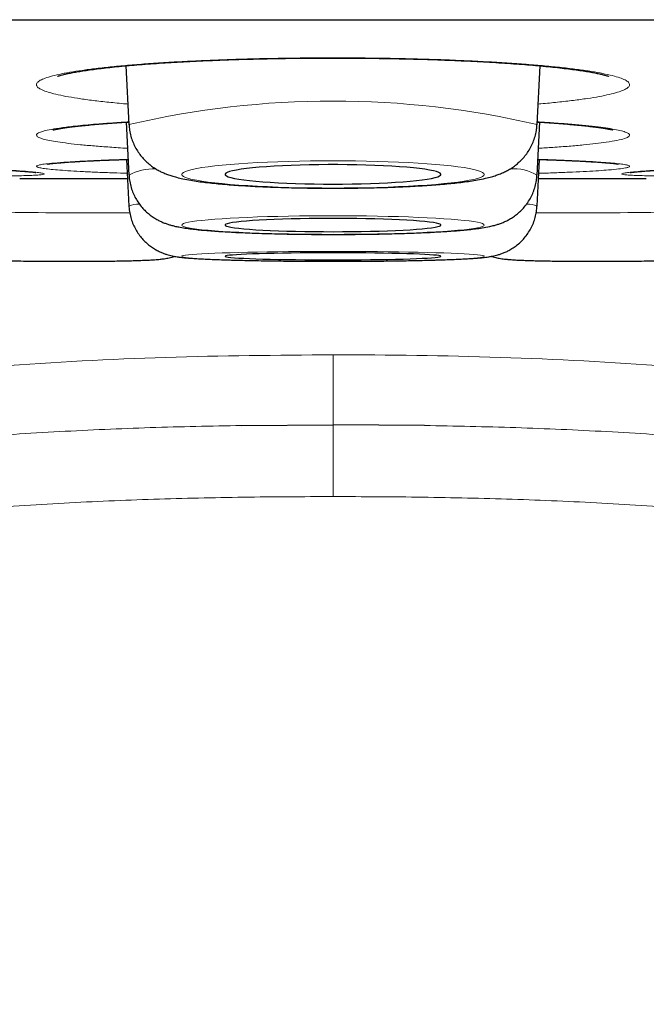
# Model space of a CAD drawing. Header units: millimetres. Extents: x 8 to 960, y 12 to 931.
# Tile 44 of 175: x 560.86 to 564.42, y 443.27 to 448.86. Entities that reach past the tile are written whole.
import ezdxf

# ---------------------------------------------------------------- set-up
doc = ezdxf.new("R2010")
doc.units = ezdxf.units.MM

msp = doc.modelspace()

# ---------------------------------------------------------------- linework, layer by layer
at = {"color": 7, "linetype": 'Continuous', "lineweight": 30}
for p, q in [((545.9754, 448.8604), (579.3103, 448.8604)), ((561.4668, 448.5986), (561.4843, 448.265)), ((563.8014, 448.265), (563.819, 448.5983)), ((561.4685, 448.2786), (561.4843, 447.9783)), ((561.4845, 448.2634), (561.4843, 448.265)), ((563.8014, 448.265), (563.8011, 448.263)), ((563.8014, 447.9783), (563.8172, 448.2786)), ((561.4704, 448.0671), (561.4843, 447.8013)), ((563.8014, 447.8013), (563.8154, 448.0671)), ((560.8774, 447.9596), (561.476, 447.9596)), ((563.8097, 447.9596), (564.4083, 447.9596)), ((562.1238, 446.557), (562.6429, 446.5608)), ((563.1621, 446.557), (562.6429, 446.5608))]:
    msp.add_line(p, q, dxfattribs=at)
at = {"color": 8, "linetype": 'Continuous', "lineweight": 0}
for p, q in [((560.8637, 447.9597), (561.476, 447.9597)), ((563.8097, 447.9597), (564.422, 447.9597)), ((562.6429, 446.1536), (562.6429, 446.5608))]:
    msp.add_line(p, q, dxfattribs=at)
at = {"color": 8, "linetype": 'Continuous', "lineweight": 0, "flags": 128}
for points in [[(562.6429, 447.905), (562.7071, 447.9052), (562.7709, 447.9058), (562.834, 447.9069), (562.8961, 447.9084), (562.9567, 447.9103), (563.0156, 447.9126), (563.0724, 447.9153), (563.1268, 447.9184), (563.1784, 447.9219), (563.2271, 447.9256), (563.2725, 447.9297), (563.3144, 447.9341), (563.3526, 447.9388), (563.3868, 447.9437), (563.4168, 447.9488), (563.4425, 447.9541), (563.4637, 447.9596), (563.4803, 447.9652), (563.4923, 447.9708), (563.4994, 447.9766), (563.5019, 447.9824), (563.4994, 447.9882), (563.4923, 447.9939), (563.4803, 447.9996), (563.4637, 448.0052), (563.4425, 448.0107), (563.4168, 448.016), (563.3868, 448.0211), (563.3526, 448.026), (563.3144, 448.0306), (563.2725, 448.035), (563.2271, 448.0391), (563.1784, 448.0429), (563.1268, 448.0463), (563.0724, 448.0494), (563.0156, 448.0521), (562.9567, 448.0544), (562.8961, 448.0563), (562.834, 448.0578), (562.7709, 448.0589), (562.7071, 448.0596), (562.6429, 448.0598), (562.5787, 448.0596), (562.5148, 448.0589), (562.4517, 448.0578), (562.3897, 448.0563), (562.3291, 448.0544), (562.2702, 448.0521), (562.2134, 448.0494), (562.159, 448.0463), (562.1073, 448.0429), (562.0586, 448.0391), (562.0132, 448.035), (561.9713, 448.0306), (561.9331, 448.026), (561.899, 448.0211), (561.869, 448.016), (561.8433, 448.0107), (561.8221, 448.0052), (561.8054, 447.9996), (561.7935, 447.9939), (561.7863, 447.9882), (561.7839, 447.9824), (561.7863, 447.9766), (561.7935, 447.9708), (561.8054, 447.9652), (561.8221, 447.9596), (561.8433, 447.9541), (561.869, 447.9488), (561.899, 447.9437), (561.9331, 447.9388), (561.9713, 447.9341), (562.0132, 447.9297), (562.0586, 447.9256), (562.1073, 447.9219), (562.159, 447.9184), (562.2134, 447.9153), (562.2702, 447.9126), (562.3291, 447.9103), (562.3897, 447.9084), (562.4517, 447.9069), (562.5148, 447.9058), (562.5787, 447.9052), (562.6429, 447.905)], [(562.6429, 447.642), (562.7071, 447.6421), (562.7709, 447.6426), (562.834, 447.6433), (562.8961, 447.6443), (562.9567, 447.6456), (563.0156, 447.6472), (563.0724, 447.6491), (563.1268, 447.6512), (563.1784, 447.6535), (563.2271, 447.6561), (563.2725, 447.6589), (563.3144, 447.6619), (563.3526, 447.665), (563.3868, 447.6684), (563.4168, 447.6719), (563.4425, 447.6755), (563.4637, 447.6792), (563.4803, 447.683), (563.4923, 447.6869), (563.4994, 447.6908), (563.5019, 447.6948), (563.4994, 447.6987), (563.4923, 447.7027), (563.4803, 447.7065), (563.4637, 447.7104), (563.4425, 447.7141), (563.4168, 447.7177), (563.3868, 447.7212), (563.3526, 447.7245), (563.3144, 447.7277), (563.2725, 447.7307), (563.2271, 447.7335), (563.1784, 447.7361), (563.1268, 447.7384), (563.0724, 447.7405), (563.0156, 447.7424), (562.9567, 447.744), (562.8961, 447.7453), (562.834, 447.7463), (562.7709, 447.747), (562.7071, 447.7475), (562.6429, 447.7476), (562.5787, 447.7475), (562.5148, 447.747), (562.4517, 447.7463), (562.3897, 447.7453), (562.3291, 447.744), (562.2702, 447.7424), (562.2134, 447.7405), (562.159, 447.7384), (562.1073, 447.7361), (562.0586, 447.7335), (562.0132, 447.7307), (561.9713, 447.7277), (561.9331, 447.7245), (561.899, 447.7212), (561.869, 447.7177), (561.8433, 447.7141), (561.8221, 447.7104), (561.8054, 447.7065), (561.7935, 447.7027), (561.7863, 447.6987), (561.7839, 447.6948), (561.7863, 447.6908), (561.7935, 447.6869), (561.8054, 447.683), (561.8221, 447.6792), (561.8433, 447.6755), (561.869, 447.6719), (561.899, 447.6684), (561.9331, 447.665), (561.9713, 447.6619), (562.0132, 447.6589), (562.0586, 447.6561), (562.1073, 447.6535), (562.159, 447.6512), (562.2134, 447.6491), (562.2702, 447.6472), (562.3291, 447.6456), (562.3897, 447.6443), (562.4517, 447.6433), (562.5148, 447.6426), (562.5787, 447.6421), (562.6429, 447.642)], [(562.6429, 447.4892), (562.7071, 447.4892), (562.7709, 447.4895), (562.834, 447.4899), (562.8961, 447.4904), (562.9567, 447.4911), (563.0156, 447.4919), (563.0724, 447.4929), (563.1268, 447.494), (563.1784, 447.4953), (563.2271, 447.4967), (563.2725, 447.4981), (563.3144, 447.4997), (563.3526, 447.5014), (563.3868, 447.5032), (563.4168, 447.5051), (563.4425, 447.507), (563.4637, 447.509), (563.4803, 447.511), (563.4923, 447.5131), (563.4994, 447.5151), (563.5019, 447.5172), (563.4994, 447.5193), (563.4923, 447.5214), (563.4803, 447.5235), (563.4637, 447.5255), (563.4425, 447.5275), (563.4168, 447.5294), (563.3868, 447.5313), (563.3526, 447.5331), (563.3144, 447.5347), (563.2725, 447.5363), (563.2271, 447.5378), (563.1784, 447.5392), (563.1268, 447.5404), (563.0724, 447.5416), (563.0156, 447.5425), (562.9567, 447.5434), (562.8961, 447.5441), (562.834, 447.5446), (562.7709, 447.545), (562.7071, 447.5452), (562.6429, 447.5453), (562.5787, 447.5452), (562.5148, 447.545), (562.4517, 447.5446), (562.3897, 447.5441), (562.3291, 447.5434), (562.2702, 447.5425), (562.2134, 447.5416), (562.159, 447.5404), (562.1073, 447.5392), (562.0586, 447.5378), (562.0132, 447.5363), (561.9713, 447.5347), (561.9331, 447.5331), (561.899, 447.5313), (561.869, 447.5294), (561.8433, 447.5275), (561.8221, 447.5255), (561.8054, 447.5235), (561.7935, 447.5214), (561.7863, 447.5193), (561.7839, 447.5172), (561.7863, 447.5151), (561.7935, 447.5131), (561.8054, 447.511), (561.8221, 447.509), (561.8433, 447.507), (561.869, 447.5051), (561.899, 447.5032), (561.9331, 447.5014), (561.9713, 447.4997), (562.0132, 447.4981), (562.0586, 447.4967), (562.1073, 447.4953), (562.159, 447.494), (562.2134, 447.4929), (562.2702, 447.4919), (562.3291, 447.4911), (562.3897, 447.4904), (562.4517, 447.4899), (562.5148, 447.4895), (562.5787, 447.4892), (562.6429, 447.4892)]]:
    msp.add_lwpolyline(points, dxfattribs=at)
at = {"color": 7, "linetype": 'Continuous', "lineweight": 30, "flags": 128}
for points in [[(562.6429, 447.9271), (562.697, 447.9274), (562.7508, 447.928), (562.8037, 447.9291), (562.8553, 447.9306), (562.9053, 447.9325), (562.9532, 447.9348), (562.9987, 447.9374), (563.0415, 447.9404), (563.0811, 447.9438), (563.1172, 447.9474), (563.1497, 447.9513), (563.1782, 447.9555), (563.2025, 447.9598), (563.2224, 447.9644), (563.2378, 447.9691), (563.2485, 447.9739), (563.2545, 447.9787), (563.2557, 447.9836), (563.2521, 447.9885), (563.2437, 447.9933), (563.2306, 447.9981), (563.213, 448.0027), (563.1908, 448.0071), (563.1644, 448.0114), (563.1339, 448.0154), (563.0996, 448.0192), (563.0617, 448.0227), (563.0205, 448.0259), (562.9763, 448.0287), (562.9296, 448.0312), (562.8806, 448.0333), (562.8297, 448.035), (562.7774, 448.0363), (562.724, 448.0371), (562.67, 448.0376), (562.6158, 448.0376), (562.5617, 448.0371), (562.5084, 448.0363), (562.456, 448.035), (562.4052, 448.0333), (562.3562, 448.0312), (562.3094, 448.0287), (562.2653, 448.0259), (562.2241, 448.0227), (562.1862, 448.0192), (562.1518, 448.0154), (562.1213, 448.0114), (562.0949, 448.0071), (562.0728, 448.0027), (562.0551, 447.9981), (562.042, 447.9933), (562.0337, 447.9885), (562.0301, 447.9836), (562.0313, 447.9787), (562.0373, 447.9739), (562.048, 447.9691), (562.0634, 447.9644), (562.0833, 447.9598), (562.1076, 447.9555), (562.1361, 447.9513), (562.1685, 447.9474), (562.2047, 447.9438), (562.2443, 447.9404), (562.287, 447.9374), (562.3325, 447.9348), (562.3804, 447.9325), (562.4304, 447.9306), (562.482, 447.9291), (562.535, 447.928), (562.5887, 447.9274), (562.6429, 447.9271)], [(562.6429, 447.6571), (562.697, 447.6573), (562.7508, 447.6577), (562.8037, 447.6584), (562.8553, 447.6594), (562.9053, 447.6607), (562.9532, 447.6623), (562.9987, 447.6641), (563.0415, 447.6662), (563.0811, 447.6684), (563.1172, 447.6709), (563.1497, 447.6736), (563.1782, 447.6764), (563.2025, 447.6794), (563.2224, 447.6825), (563.2378, 447.6857), (563.2485, 447.689), (563.2545, 447.6923), (563.2557, 447.6956), (563.2521, 447.699), (563.2437, 447.7022), (563.2306, 447.7055), (563.213, 447.7086), (563.1908, 447.7117), (563.1644, 447.7146), (563.1339, 447.7173), (563.0996, 447.7199), (563.0617, 447.7223), (563.0205, 447.7245), (562.9763, 447.7264), (562.9296, 447.7281), (562.8806, 447.7295), (562.8297, 447.7307), (562.7774, 447.7316), (562.724, 447.7321), (562.67, 447.7324), (562.6158, 447.7324), (562.5617, 447.7321), (562.5084, 447.7316), (562.456, 447.7307), (562.4052, 447.7295), (562.3562, 447.7281), (562.3094, 447.7264), (562.2653, 447.7245), (562.2241, 447.7223), (562.1862, 447.7199), (562.1518, 447.7173), (562.1213, 447.7146), (562.0949, 447.7117), (562.0728, 447.7086), (562.0551, 447.7055), (562.042, 447.7022), (562.0337, 447.699), (562.0301, 447.6956), (562.0313, 447.6923), (562.0373, 447.689), (562.048, 447.6857), (562.0634, 447.6825), (562.0833, 447.6794), (562.1076, 447.6764), (562.1361, 447.6736), (562.1685, 447.6709), (562.2047, 447.6684), (562.2443, 447.6662), (562.287, 447.6641), (562.3325, 447.6623), (562.3804, 447.6607), (562.4304, 447.6594), (562.482, 447.6584), (562.535, 447.6577), (562.5887, 447.6573), (562.6429, 447.6571)], [(562.6429, 447.4972), (562.697, 447.4973), (562.7508, 447.4975), (562.8037, 447.4979), (562.8553, 447.4984), (562.9053, 447.4991), (562.9532, 447.5), (562.9987, 447.5009), (563.0415, 447.502), (563.0811, 447.5032), (563.1172, 447.5046), (563.1497, 447.506), (563.1782, 447.5075), (563.2025, 447.5091), (563.2224, 447.5107), (563.2378, 447.5124), (563.2485, 447.5141), (563.2545, 447.5159), (563.2557, 447.5177), (563.2521, 447.5195), (563.2437, 447.5212), (563.2306, 447.5229), (563.213, 447.5246), (563.1908, 447.5262), (563.1644, 447.5278), (563.1339, 447.5292), (563.0996, 447.5306), (563.0617, 447.5319), (563.0205, 447.533), (562.9763, 447.534), (562.9296, 447.5349), (562.8806, 447.5357), (562.8297, 447.5363), (562.7774, 447.5368), (562.724, 447.5371), (562.67, 447.5373), (562.6158, 447.5373), (562.5617, 447.5371), (562.5084, 447.5368), (562.456, 447.5363), (562.4052, 447.5357), (562.3562, 447.5349), (562.3094, 447.534), (562.2653, 447.533), (562.2241, 447.5319), (562.1862, 447.5306), (562.1518, 447.5292), (562.1213, 447.5278), (562.0949, 447.5262), (562.0728, 447.5246), (562.0551, 447.5229), (562.042, 447.5212), (562.0337, 447.5195), (562.0301, 447.5177), (562.0313, 447.5159), (562.0373, 447.5141), (562.048, 447.5124), (562.0634, 447.5107), (562.0833, 447.5091), (562.1076, 447.5075), (562.1361, 447.506), (562.1685, 447.5046), (562.2047, 447.5032), (562.2443, 447.502), (562.287, 447.5009), (562.3325, 447.5), (562.3804, 447.4991), (562.4304, 447.4984), (562.482, 447.4979), (562.535, 447.4975), (562.5887, 447.4973), (562.6429, 447.4972)]]:
    msp.add_lwpolyline(points, dxfattribs=at)
at = {"color": 8, "linetype": 'Continuous', "lineweight": 0}
for centre, radius, start, end in [((562.6429, 443.3124), 5.0863, 76.8336, 103.1664), ((561.6245, 447.7206), 0.2934, 87.7881, 118.5489), ((563.6671, 447.7458), 0.2686, 59.9951, 93.6624), ((561.5388, 447.6828), 0.1305, 88.5464, 114.6778), ((563.7466, 447.6818), 0.1315, 65.351, 91.5378), ((561.2812, 479.5075), 31.744, 269.12279, 270.37437), ((564.0013, 480.239), 32.4754, 269.63899, 270.86306)]:
    msp.add_arc(centre, radius, start, end, dxfattribs=at)
at = {"color": 7, "linetype": 'Continuous', "lineweight": 30}
for centre, start, end in [((560.8774, 448.9596), 269.2159, 270), ((564.4083, 448.9596), 270, 270.7841)]:
    msp.add_arc(centre, 1, start, end, dxfattribs=at)
at = {"color": 8, "linetype": 'Continuous', "lineweight": 0}
for points, knots in [([(561.4782, 448.3816), (561.4701, 448.3823), (561.4269, 448.3858), (561.3567, 448.393), (561.2684, 448.4031), (561.1911, 448.414), (561.124, 448.4253), (561.068, 448.437), (561.0226, 448.4493), (560.989, 448.4618), (560.9672, 448.4745), (560.9573, 448.4873), (560.9593, 448.5002), (560.9734, 448.513), (560.9993, 448.5256), (561.0365, 448.538), (561.0857, 448.5501), (561.146, 448.5618), (561.2168, 448.573), (561.2971, 448.5835), (561.388, 448.5935), (561.4874, 448.6027), (561.595, 448.6111), (561.7093, 448.6186), (561.8313, 448.6254), (561.9178, 448.629), (561.9614, 448.6309)], [0, 0, 0, 0, 0.0099328, 0.0529402, 0.0959476, 0.1397374, 0.1819889, 0.2249963, 0.2680037, 0.3117935, 0.3540451, 0.3970525, 0.4400598, 0.4838497, 0.5261012, 0.5686461, 0.6121162, 0.6559061, 0.6981576, 0.741165, 0.7841724, 0.8279622, 0.8702094, 0.9132122, 0.956215, 1, 1, 1, 1]), ([(561.9614, 448.6309), (562.0043, 448.6325), (562.0906, 448.6358), (562.2262, 448.6394), (562.3661, 448.6421), (562.5077, 448.6436), (562.6498, 448.6441), (562.791, 448.6435), (562.9328, 448.6419), (563.0717, 448.6391), (563.2075, 448.6353), (563.3386, 448.6305), (563.4663, 448.6247), (563.5873, 448.6179), (563.7016, 448.6103), (563.8078, 448.6019), (563.907, 448.5925), (563.9965, 448.5825), (564.0763, 448.5719), (564.1457, 448.5608), (564.2051, 448.549), (564.253, 448.5369), (564.2894, 448.5244), (564.3141, 448.5118), (564.3271, 448.499), (564.328, 448.4861), (564.3169, 448.4733), (564.2942, 448.4607), (564.2594, 448.4481), (564.213, 448.4359), (564.1556, 448.4242), (564.0879, 448.4129), (564.0093, 448.4021), (563.9205, 448.3921), (563.8526, 448.3852), (563.8127, 448.382), (563.8076, 448.3816)], [0, 0, 0, 0, 0.02965, 0.059506, 0.090011, 0.120741, 0.150391, 0.180571, 0.210751, 0.241481, 0.271131, 0.301311, 0.331492, 0.362221, 0.391871, 0.422052, 0.452232, 0.482962, 0.512612, 0.542792, 0.572973, 0.603702, 0.633352, 0.663533, 0.693713, 0.724443, 0.754093, 0.783949, 0.814454, 0.845183, 0.874833, 0.905014, 0.935194, 0.965924, 0.995574, 1, 1, 1, 1]), ([(561.4763, 448.1304), (561.4759, 448.1304), (561.4393, 448.1324), (561.3753, 448.1368), (561.2855, 448.1436), (561.2067, 448.1508), (561.1369, 448.1585), (561.0784, 448.1665), (561.0311, 448.1747), (560.9953, 448.1831), (560.9707, 448.1918), (560.9583, 448.2005), (560.958, 448.2093), (560.9694, 448.2179), (560.9928, 448.2266), (561.0314, 448.2359), (561.087, 448.2456), (561.141, 448.252), (561.1681, 448.2553)], [0, 0, 0, 0, 0.000861, 0.066427, 0.129689, 0.194083, 0.258477, 0.324043, 0.387305, 0.451006, 0.516093, 0.581659, 0.644921, 0.708622, 0.773709, 0.839275, 0.919191, 1, 1, 1, 1]), ([(561.1681, 448.2553), (561.1858, 448.2572), (561.2214, 448.261), (561.288, 448.267), (561.3689, 448.2732), (561.4367, 448.2778), (561.4776, 448.2801), (561.4835, 448.2804)], [0, 0, 0, 0, 0.206542, 0.413083, 0.682834, 0.954458, 1, 1, 1, 1]), ([(563.8022, 448.2804), (563.8304, 448.2787), (563.8925, 448.275), (563.9782, 448.2686), (564.0609, 448.2614), (564.1326, 448.2538), (564.1939, 448.2459), (564.2438, 448.2378), (564.283, 448.2293), (564.3101, 448.2207), (564.3254, 448.2121), (564.3288, 448.2034), (564.3203, 448.1946), (564.2979, 448.1851), (564.2582, 448.1752), (564.2022, 448.1656), (564.1371, 448.1571), (564.0665, 448.1495), (563.9847, 448.1423), (563.8991, 448.1359), (563.8371, 448.1321), (563.8094, 448.1304)], [0, 0, 0, 0, 0.0433552, 0.0955295, 0.1477039, 0.2008275, 0.2520849, 0.3042592, 0.3564336, 0.4095572, 0.4608146, 0.5124278, 0.5651636, 0.6182872, 0.6830462, 0.7485282, 0.7997856, 0.8513989, 0.9041347, 0.9572583, 1, 1, 1, 1]), ([(561.1523, 448.0536), (561.1695, 448.0546), (561.2038, 448.0566), (561.2686, 448.0598), (561.3472, 448.0632), (561.4201, 448.0659), (561.4671, 448.0673), (561.4796, 448.0677)], [0, 0, 0, 0, 0.196173, 0.392345, 0.648596, 0.906626, 1, 1, 1, 1]), ([(563.8061, 448.0677), (563.8252, 448.0671), (563.8788, 448.0654), (563.9575, 448.0624), (564.0426, 448.0587), (564.1167, 448.0547), (564.1805, 448.0505), (564.233, 448.0463), (564.2749, 448.0418), (564.3048, 448.0372), (564.3228, 448.0326), (564.3291, 448.028), (564.3234, 448.0234), (564.3039, 448.0183), (564.2675, 448.013), (564.2146, 448.0079), (564.1522, 448.0033), (564.084, 447.9993), (564.0048, 447.9954), (563.9151, 447.9918), (563.8499, 447.9894), (563.8132, 447.9883), (563.8112, 447.9883)], [0, 0, 0, 0, 0.029021, 0.081351, 0.133681, 0.186963, 0.238373, 0.290703, 0.343032, 0.396314, 0.447724, 0.499491, 0.552384, 0.605666, 0.670618, 0.736295, 0.787705, 0.839472, 0.892365, 0.945647, 0.997057, 1, 1, 1, 1]), ([(560.7434, 447.9732), (560.7673, 447.9734), (560.8159, 447.9738), (560.875, 447.9749), (560.924, 447.9764), (560.9617, 447.9782), (560.988, 447.9804), (561.0022, 447.9829), (561.0044, 447.9857), (560.9948, 447.9889), (560.9732, 447.9923), (560.9366, 447.9963), (560.8831, 448.0009), (560.8306, 448.0044), (560.8042, 448.0061)], [0, 0, 0, 0, 0.0784398, 0.1596512, 0.2385698, 0.3174884, 0.3986998, 0.4799111, 0.5588297, 0.6377483, 0.7189597, 0.800171, 0.8995309, 1, 1, 1, 1]), ([(561.4745, 447.9883), (561.4483, 447.9891), (561.3889, 447.991), (561.3058, 447.9943), (561.2243, 447.9981), (561.1522, 448.0021), (561.0911, 448.0063), (561.0412, 448.0107), (561.0027, 448.0151), (560.9754, 448.0197), (560.9602, 448.0244), (560.957, 448.029), (560.9657, 448.0336), (560.9863, 448.0382), (561.022, 448.0432), (561.0744, 448.0483), (561.1263, 448.0518), (561.1523, 448.0536)], [0, 0, 0, 0, 0.050578, 0.114913, 0.180399, 0.245885, 0.312562, 0.376898, 0.441679, 0.50787, 0.574548, 0.638883, 0.703665, 0.769855, 0.836533, 0.917813, 1, 1, 1, 1]), ([(564.5403, 447.9732), (564.5171, 447.9734), (564.4693, 447.9738), (564.4107, 447.9749), (564.3617, 447.9764), (564.3241, 447.9782), (564.2978, 447.9804), (564.2835, 447.9829), (564.2814, 447.9857), (564.2909, 447.9889), (564.3125, 447.9923), (564.3492, 447.9963), (564.4026, 448.0009), (564.4552, 448.0044), (564.4816, 448.0061)], [0, 0, 0, 0, 0.0762907, 0.1576915, 0.2367941, 0.3158967, 0.3972975, 0.4786982, 0.5578009, 0.6369035, 0.7183043, 0.799705, 0.8992966, 1, 1, 1, 1]), ([(562.6429, 446.9584), (562.3261, 446.9558), (561.6924, 446.9508), (560.7428, 446.8996), (559.7962, 446.8052), (558.858, 446.6482), (558.0532, 446.4326), (557.3868, 446.1789), (556.8527, 445.9167), (556.3499, 445.5985), (555.8904, 445.2197), (555.4896, 444.7788), (555.1608, 444.2824), (554.9109, 443.7404), (554.812, 443.3566), (554.7625, 443.1646)], [0, 0, 0, 0, 0.10003, 0.200056, 0.300173, 0.400239, 0.500131, 0.562636, 0.625145, 0.687668, 0.750125, 0.812616, 0.875055, 0.937489, 1, 1, 1, 1]), ([(562.6429, 446.5608), (562.6429, 446.5663), (562.6429, 446.5772), (562.6429, 446.6054), (562.6429, 446.6434), (562.6429, 446.6899), (562.6429, 446.7438), (562.6429, 446.804), (562.6429, 446.8737), (562.6429, 446.9301), (562.6429, 446.9584)], [0, 0, 0, 0, 0.1365881, 0.2731802, 0.4097858, 0.5463971, 0.6597841, 0.7731759, 0.8865844, 1, 1, 1, 1]), ([(570.5232, 443.1646), (570.4737, 443.3566), (570.3749, 443.7404), (570.1249, 444.2824), (569.7961, 444.7788), (569.3954, 445.2196), (568.936, 445.5986), (568.4332, 445.917), (567.8991, 446.1791), (567.2325, 446.4325), (566.4278, 446.6482), (565.4896, 446.8051), (564.543, 446.8999), (563.5934, 446.9496), (562.9597, 446.9584), (562.6429, 446.9584), (562.6429, 446.9584)], [0, 0, 0, 0, 0.062509, 0.12494, 0.187376, 0.249869, 0.312328, 0.37485, 0.437357, 0.499864, 0.599758, 0.699823, 0.79994, 0.899967, 0.999997, 1, 1, 1, 1]), ([(559.3705, 446.3465), (559.4344, 446.3567), (559.6657, 446.3938), (560.0668, 446.4423), (560.5759, 446.4904), (561.0888, 446.5241), (561.6056, 446.5467), (561.9509, 446.5536), (562.1238, 446.557)], [0, 0, 0, 0, 0.070438, 0.254873, 0.439315, 0.626007, 0.812702, 1, 1, 1, 1]), ([(565.9291, 446.345), (565.8606, 446.3557), (565.6247, 446.3927), (565.219, 446.4425), (564.71, 446.4904), (564.197, 446.524), (563.6803, 446.5467), (563.335, 446.5536), (563.1621, 446.557)], [0, 0, 0, 0, 0.075124, 0.258544, 0.442171, 0.62786, 0.813706, 1, 1, 1, 1]), ([(562.6429, 446.1536), (562.4732, 446.1529), (562.1337, 446.1516), (561.6244, 446.1396), (561.1154, 446.1184), (560.6623, 446.0891), (560.2656, 446.0545), (559.925, 446.0178), (559.5848, 445.9734), (559.2455, 445.9204), (558.9072, 445.8575), (558.5752, 445.7848), (558.2499, 445.7017), (557.9667, 445.6172), (557.721, 445.5338), (557.5121, 445.4552), (557.3058, 445.3692), (557.1027, 445.2752), (556.9037, 445.1724), (556.7078, 445.059), (556.5162, 444.9341), (556.3307, 444.7968), (556.1586, 444.6508), (556.0014, 444.4967), (555.8743, 444.3526), (555.7711, 444.219), (555.6883, 444.0989), (555.6078, 443.9674), (555.5317, 443.8243), (555.4615, 443.6686), (555.4003, 443.509), (555.3675, 443.4001), (555.3511, 443.3456)], [0, 0, 0, 0, 0.060652, 0.121304, 0.182146, 0.242987, 0.283975, 0.324968, 0.365955, 0.407177, 0.448407, 0.489624, 0.529352, 0.569076, 0.595769, 0.622468, 0.649157, 0.675862, 0.70258, 0.729277, 0.756752, 0.784251, 0.811707, 0.837412, 0.863114, 0.880735, 0.898371, 0.915991, 0.93682, 0.95765, 0.978824, 1, 1, 1, 1]), ([(562.6429, 446.1536), (562.8126, 446.1529), (563.152, 446.1516), (563.6613, 446.1396), (564.1704, 446.1184), (564.6235, 446.0891), (565.0202, 446.0545), (565.3608, 446.0178), (565.7009, 445.9734), (566.0403, 445.9204), (566.3785, 445.8575), (566.7105, 445.7848), (567.0358, 445.7017), (567.319, 445.6172), (567.5647, 445.5338), (567.7737, 445.4552), (567.98, 445.3692), (568.1831, 445.2752), (568.3821, 445.1724), (568.578, 445.059), (568.7695, 444.9341), (568.955, 444.7968), (569.1272, 444.6508), (569.2843, 444.4967), (569.4114, 444.3526), (569.5146, 444.219), (569.5975, 444.0989), (569.678, 443.9674), (569.754, 443.8243), (569.8242, 443.6686), (569.8854, 443.509), (569.9182, 443.4001), (569.9347, 443.3456)], [0, 0, 0, 0, 0.060652, 0.121304, 0.182146, 0.242987, 0.283975, 0.324968, 0.365955, 0.407177, 0.448407, 0.489624, 0.529352, 0.569076, 0.595769, 0.622468, 0.649157, 0.675862, 0.70258, 0.729277, 0.756752, 0.784251, 0.811707, 0.837412, 0.863114, 0.880735, 0.898371, 0.915991, 0.93682, 0.95765, 0.978824, 1, 1, 1, 1])]:
    msp.add_open_spline(points, degree=3, knots=knots, dxfattribs=at)
at = {"color": 7, "linetype": 'Continuous', "lineweight": 30}
for points, knots in [([(561.079, 448.5391), (561.0789, 448.5391), (561.0785, 448.5389), (561.0814, 448.5401), (561.0878, 448.5423), (561.0987, 448.5455), (561.1139, 448.5495), (561.1338, 448.554), (561.1583, 448.559), (561.1875, 448.5644), (561.2218, 448.57), (561.2606, 448.5756), (561.3038, 448.5813), (561.351, 448.587), (561.402, 448.5925), (561.4564, 448.5978), (561.5143, 448.6029), (561.5753, 448.6078), (561.6395, 448.6124), (561.7064, 448.6168), (561.776, 448.6209), (561.848, 448.6246), (561.9131, 448.6277), (561.9677, 448.6299), (562.0231, 448.6321), (562.0889, 448.6343), (562.1684, 448.6367), (562.2492, 448.6387), (562.331, 448.6403), (562.4137, 448.6415), (562.4971, 448.6424), (562.5811, 448.6428), (562.6651, 448.6429), (562.749, 448.6426), (562.8325, 448.6419), (562.9157, 448.6409), (562.9984, 448.6394), (563.0801, 448.6376), (563.1605, 448.6355), (563.2392, 448.6329), (563.3156, 448.6301), (563.3898, 448.6269), (563.462, 448.6233), (563.5327, 448.6195), (563.6015, 448.6152), (563.668, 448.6107), (563.732, 448.6059), (563.7932, 448.6008), (563.8512, 448.5955), (563.9057, 448.59), (563.9564, 448.5843), (564.0031, 448.5785), (564.0454, 448.5727), (564.083, 448.5669), (564.1159, 448.5612), (564.1437, 448.5558), (564.1671, 448.5506), (564.185, 448.5461), (564.1977, 448.5424), (564.2054, 448.5399), (564.2092, 448.5384), (564.2091, 448.5384), (564.209, 448.5385)], [0, 0, 0, 0, 0.003496, 0.014457, 0.026467, 0.039506, 0.053483, 0.068272, 0.083228, 0.099535, 0.116401, 0.133708, 0.151343, 0.169209, 0.187225, 0.205326, 0.223412, 0.241713, 0.260058, 0.278447, 0.296884, 0.315372, 0.333919, 0.345634, 0.355437, 0.373987, 0.392513, 0.41104, 0.429579, 0.448137, 0.466725, 0.485353, 0.504011, 0.522532, 0.541093, 0.559714, 0.578368, 0.597016, 0.615622, 0.634156, 0.652592, 0.670657, 0.688912, 0.707303, 0.725806, 0.744393, 0.763029, 0.781672, 0.800265, 0.818761, 0.837106, 0.855242, 0.873104, 0.89062, 0.907703, 0.924252, 0.940489, 0.956466, 0.970018, 0.98259, 0.994089, 1, 1, 1, 1]), ([(561.0527, 448.234), (561.0527, 448.234), (561.0525, 448.2339), (561.056, 448.2349), (561.0628, 448.2366), (561.0723, 448.2387), (561.0849, 448.2411), (561.102, 448.2441), (561.1258, 448.2477), (561.1542, 448.2516), (561.1872, 448.2555), (561.2247, 448.2596), (561.2664, 448.2636), (561.3122, 448.2675), (561.3619, 448.2714), (561.4153, 448.2752), (561.4561, 448.2779), (561.4797, 448.2792), (561.4836, 448.2794)], [0, 0, 0, 0, 0.023164, 0.071267, 0.12516, 0.174656, 0.217761, 0.28572, 0.356463, 0.430074, 0.505859, 0.583305, 0.662038, 0.741797, 0.822403, 0.903614, 0.98446, 1, 1, 1, 1]), ([(561.4845, 448.2649), (561.4853, 448.2541), (561.487, 448.2318), (561.4946, 448.1987), (561.5055, 448.1663), (561.5196, 448.1361), (561.5363, 448.1084), (561.5551, 448.0834), (561.5754, 448.0613), (561.5966, 448.042), (561.6182, 448.0255), (561.6398, 448.0116), (561.6613, 447.9999), (561.6827, 447.9898), (561.7049, 447.981), (561.729, 447.9728), (561.7575, 447.9647), (561.7926, 447.9566), (561.8328, 447.9491), (561.8758, 447.9424), (561.9197, 447.9367), (561.966, 447.9316), (562.0152, 447.9269), (562.066, 447.9228), (562.1186, 447.9191), (562.173, 447.9158), (562.2292, 447.9129), (562.2869, 447.9104), (562.346, 447.9083), (562.4063, 447.9066), (562.4676, 447.9053), (562.5296, 447.9044), (562.5881, 447.9038), (562.626, 447.9038), (562.6429, 447.9038)], [0, 0, 0, 0, 0.0201632, 0.042151, 0.0636564, 0.0847254, 0.1053879, 0.1256563, 0.1455393, 0.165062, 0.1843216, 0.2035661, 0.2231556, 0.2436794, 0.2660479, 0.291614, 0.3226459, 0.3637772, 0.4134834, 0.4569968, 0.497839, 0.5408512, 0.5821206, 0.6223382, 0.6618861, 0.7009798, 0.7397528, 0.7782934, 0.816663, 0.8549064, 0.8930578, 0.931144, 0.9691876, 1, 1, 1, 1]), ([(562.6429, 447.9038), (562.6538, 447.9038), (562.6857, 447.9038), (562.7383, 447.9042), (562.8004, 447.905), (562.8618, 447.9062), (562.9223, 447.9078), (562.9815, 447.9097), (563.0394, 447.9121), (563.0956, 447.9149), (563.15, 447.918), (563.2024, 447.9215), (563.2527, 447.9254), (563.3008, 447.9297), (563.3468, 447.9345), (563.3909, 447.9399), (563.4337, 447.9459), (563.4764, 447.9532), (563.5147, 447.9613), (563.5478, 447.9701), (563.5744, 447.9786), (563.5982, 447.9878), (563.6213, 447.9982), (563.6441, 448.0105), (563.667, 448.0251), (563.6898, 448.0425), (563.7121, 448.0629), (563.7332, 448.0864), (563.7524, 448.1128), (563.7691, 448.1418), (563.7828, 448.1728), (563.7929, 448.2054), (563.7994, 448.2362), (563.8005, 448.2563), (563.8009, 448.2649)], [0, 0, 0, 0, 0.019994, 0.058004, 0.096033, 0.134091, 0.1722, 0.21038, 0.248661, 0.287074, 0.325665, 0.364492, 0.403639, 0.44323, 0.483451, 0.524615, 0.567278, 0.612571, 0.663281, 0.699066, 0.727072, 0.751728, 0.77394, 0.794812, 0.81518, 0.835518, 0.85607, 0.876947, 0.89809, 0.919408, 0.940825, 0.962291, 0.983787, 1, 1, 1, 1]), ([(563.8022, 448.2795), (563.8062, 448.2792), (563.8304, 448.2778), (563.8716, 448.2751), (563.9254, 448.2713), (563.9754, 448.2674), (564.0217, 448.2634), (564.0641, 448.2592), (564.1022, 448.2551), (564.1357, 448.251), (564.1644, 448.2471), (564.1885, 448.2433), (564.2068, 448.2399), (564.2199, 448.2372), (564.2278, 448.2352), (564.2318, 448.2341), (564.2317, 448.2341), (564.2316, 448.2341)], [0, 0, 0, 0, 0.01651, 0.09841, 0.180066, 0.261436, 0.342458, 0.423034, 0.50302, 0.58062, 0.656993, 0.731866, 0.804493, 0.866078, 0.922782, 0.973948, 1, 1, 1, 1]), ([(561.0225, 448.0406), (561.0226, 448.0406), (561.0229, 448.0406), (561.0273, 448.0414), (561.0353, 448.0426), (561.0458, 448.0439), (561.0596, 448.0454), (561.0778, 448.0472), (561.103, 448.0493), (561.1327, 448.0516), (561.1669, 448.0538), (561.2053, 448.0561), (561.2479, 448.0583), (561.2945, 448.0605), (561.3448, 448.0626), (561.3987, 448.0647), (561.4437, 448.0663), (561.4717, 448.0671), (561.4796, 448.0674)], [0, 0, 0, 0, 0.031516, 0.077906, 0.131064, 0.183558, 0.224586, 0.292476, 0.362691, 0.435189, 0.509278, 0.584509, 0.660598, 0.737366, 0.814695, 0.892238, 0.969527, 1, 1, 1, 1]), ([(563.8061, 448.0674), (563.808, 448.0673), (563.8304, 448.0667), (563.8703, 448.0653), (563.9256, 448.0632), (563.9771, 448.0611), (564.0252, 448.0589), (564.0695, 448.0567), (564.1097, 448.0544), (564.1455, 448.0521), (564.1769, 448.0498), (564.2039, 448.0475), (564.2262, 448.0454), (564.2428, 448.0435), (564.2542, 448.0419), (564.2602, 448.041), (564.2628, 448.0404), (564.2622, 448.0406), (564.2621, 448.0406)], [0, 0, 0, 0, 0.007205, 0.085117, 0.162919, 0.240601, 0.318141, 0.395503, 0.472588, 0.547881, 0.622514, 0.696385, 0.768934, 0.839292, 0.897694, 0.950066, 0.995525, 1, 1, 1, 1]), ([(560.3276, 448.0295), (560.3496, 448.0286), (560.3939, 448.0267), (560.457, 448.024), (560.5176, 448.0212), (560.5749, 448.0185), (560.6287, 448.0158), (560.679, 448.0132), (560.7258, 448.0106), (560.7689, 448.0081), (560.808, 448.0056), (560.8431, 448.0032), (560.874, 448.0009), (560.9, 447.9988), (560.9185, 447.9971), (560.933, 447.9957), (560.9439, 447.9945), (560.9518, 447.9935), (560.9556, 447.9928), (560.9554, 447.9929), (560.9553, 447.9929)], [0, 0, 0, 0, 0.0631109, 0.1271324, 0.1910919, 0.2548745, 0.3183728, 0.3814049, 0.4447489, 0.5078723, 0.5707496, 0.6333232, 0.6954818, 0.757023, 0.8143749, 0.8478786, 0.8984026, 0.9439369, 0.9831406, 1, 1, 1, 1]), ([(564.3304, 447.9929), (564.3303, 447.9929), (564.3302, 447.9928), (564.3336, 447.9934), (564.3406, 447.9943), (564.3514, 447.9955), (564.3638, 447.9968), (564.3794, 447.9982), (564.3997, 448), (564.4276, 448.0021), (564.4599, 448.0044), (564.4964, 448.0068), (564.537, 448.0093), (564.5815, 448.0118), (564.6299, 448.0144), (564.6818, 448.0171), (564.7371, 448.0198), (564.7955, 448.0225), (564.8572, 448.0252), (564.9115, 448.0276), (564.9461, 448.029), (564.9582, 448.0295)], [0, 0, 0, 0, 0.016721, 0.052875, 0.09537, 0.143798, 0.185678, 0.219212, 0.277646, 0.337342, 0.398269, 0.460018, 0.522353, 0.585138, 0.648299, 0.711775, 0.775099, 0.838411, 0.902051, 0.965906, 1, 1, 1, 1]), ([(561.4848, 447.9783), (561.4848, 447.9747), (561.4851, 447.9592), (561.4897, 447.9326), (561.4984, 447.8993), (561.5107, 447.868), (561.5259, 447.8391), (561.5435, 447.8127), (561.563, 447.7891), (561.5837, 447.7684), (561.6052, 447.7506), (561.6265, 447.7358), (561.6473, 447.7237), (561.6673, 447.7139), (561.6864, 447.7059), (561.7051, 447.6993), (561.7242, 447.6935), (561.7451, 447.6882), (561.7709, 447.6828), (561.8021, 447.6775), (561.8382, 447.6727), (561.8763, 447.6685), (561.9163, 447.6647), (561.9592, 447.6613), (562.0053, 447.6581), (562.0534, 447.6553), (562.1037, 447.6527), (562.156, 447.6504), (562.2103, 447.6484), (562.2664, 447.6466), (562.3241, 447.645), (562.3831, 447.6438), (562.4433, 447.6428), (562.5044, 447.642), (562.565, 447.6416), (562.6112, 447.6414), (562.6368, 447.6414), (562.6429, 447.6414)], [0, 0, 0, 0, 0.006655, 0.028268, 0.04934, 0.069913, 0.090011, 0.109641, 0.128788, 0.147414, 0.165459, 0.182895, 0.199819, 0.216561, 0.233644, 0.251699, 0.271771, 0.295396, 0.325313, 0.36819, 0.413287, 0.454597, 0.493752, 0.535018, 0.574904, 0.613964, 0.6525, 0.690682, 0.728616, 0.76637, 0.803992, 0.841517, 0.87897, 0.916371, 0.953737, 0.989113, 1, 1, 1, 1]), ([(562.6429, 447.6414), (562.6537, 447.6414), (562.6853, 447.6414), (562.7374, 447.6417), (562.7989, 447.6422), (562.8596, 447.643), (562.9194, 447.6441), (562.9779, 447.6454), (563.035, 447.647), (563.0903, 447.6489), (563.1437, 447.651), (563.195, 447.6533), (563.244, 447.6559), (563.2905, 447.6588), (563.3346, 447.6619), (563.3764, 447.6653), (563.4159, 447.6691), (563.4541, 447.6735), (563.4928, 447.6789), (563.5267, 447.685), (563.5561, 447.692), (563.5783, 447.6985), (563.5983, 447.7055), (563.6189, 447.714), (563.6403, 447.7247), (563.6625, 447.7379), (563.6853, 447.7542), (563.708, 447.7739), (563.7297, 447.7968), (563.7495, 447.8227), (563.7667, 447.8512), (563.7809, 447.8817), (563.7916, 447.914), (563.7989, 447.9462), (563.8004, 447.9679), (563.8011, 447.9782)], [0, 0, 0, 0, 0.0196377, 0.0569724, 0.094321, 0.1316902, 0.1690933, 0.2065456, 0.2440655, 0.2816758, 0.3194062, 0.3572967, 0.3954029, 0.4338058, 0.4726286, 0.5120696, 0.552474, 0.5945098, 0.6397113, 0.6928947, 0.7243798, 0.7460718, 0.7656069, 0.7838646, 0.8017953, 0.8198408, 0.8384917, 0.85787, 0.8778312, 0.8981746, 0.9187496, 0.9394623, 0.9602565, 0.9810986, 1, 1, 1, 1]), ([(561.4844, 447.8013), (561.4844, 447.8005), (561.4844, 447.7878), (561.4882, 447.7638), (561.496, 447.7302), (561.5075, 447.6986), (561.522, 447.6692), (561.5391, 447.6424), (561.5583, 447.6182), (561.5791, 447.5968), (561.6008, 447.5783), (561.6229, 447.5628), (561.6444, 447.5503), (561.6646, 447.5405), (561.6831, 447.5331), (561.6999, 447.5274), (561.7153, 447.5231), (561.7298, 447.5196), (561.7443, 447.5168), (561.7602, 447.5142), (561.7809, 447.5114), (561.8062, 447.5088), (561.8366, 447.5064), (561.8696, 447.5042), (561.9057, 447.5022), (561.9453, 447.5004), (561.9872, 447.4987), (562.0317, 447.4972), (562.0787, 447.4958), (562.1281, 447.4945), (562.1799, 447.4933), (562.2337, 447.4923), (562.2894, 447.4914), (562.3467, 447.4907), (562.4054, 447.4901), (562.4652, 447.4896), (562.5259, 447.4892), (562.5852, 447.489), (562.6243, 447.489), (562.6429, 447.489)], [0, 0, 0, 0, 0.0015, 0.022591, 0.043119, 0.063124, 0.082625, 0.101628, 0.12012, 0.138067, 0.155395, 0.171979, 0.187639, 0.202255, 0.215965, 0.229259, 0.242868, 0.257445, 0.274129, 0.294569, 0.321887, 0.365305, 0.406519, 0.445104, 0.485907, 0.524899, 0.562952, 0.600465, 0.637638, 0.674584, 0.71137, 0.748043, 0.784631, 0.821158, 0.857638, 0.894085, 0.930507, 0.966914, 1, 1, 1, 1]), ([(562.6429, 447.489), (562.6536, 447.489), (562.6849, 447.489), (562.7365, 447.4891), (562.7973, 447.4894), (562.8574, 447.4899), (562.9165, 447.4904), (562.9743, 447.4911), (563.0306, 447.492), (563.085, 447.4929), (563.1374, 447.494), (563.1875, 447.4952), (563.2351, 447.4966), (563.2801, 447.498), (563.3223, 447.4996), (563.3617, 447.5013), (563.3982, 447.5032), (563.432, 447.5052), (563.4637, 447.5075), (563.4952, 447.5103), (563.5216, 447.5135), (563.5452, 447.5174), (563.5627, 447.5212), (563.5787, 447.5253), (563.5962, 447.5307), (563.6155, 447.5381), (563.6369, 447.5479), (563.6599, 447.5609), (563.6839, 447.5774), (563.7075, 447.5974), (563.7298, 447.6207), (563.7498, 447.6468), (563.7671, 447.6754), (563.7813, 447.7059), (563.7919, 447.7381), (563.799, 447.77), (563.8004, 447.7912), (563.8011, 447.8012)], [0, 0, 0, 0, 0.019143, 0.055538, 0.091942, 0.128357, 0.16479, 0.201248, 0.237742, 0.274283, 0.310887, 0.347573, 0.384371, 0.421321, 0.458483, 0.495952, 0.533886, 0.57257, 0.612584, 0.655361, 0.706162, 0.733236, 0.749719, 0.764783, 0.779237, 0.793744, 0.8091, 0.82582, 0.843822, 0.862691, 0.882089, 0.901819, 0.921758, 0.941833, 0.961995, 0.982214, 1, 1, 1, 1]), ([(560.251, 447.505), (560.263, 447.5046), (560.2914, 447.5035), (560.339, 447.5019), (560.393, 447.5003), (560.449, 447.4987), (560.5065, 447.4972), (560.5653, 447.4959), (560.6252, 447.4946), (560.6859, 447.4935), (560.747, 447.4924), (560.8084, 447.4916), (560.8697, 447.4908), (560.9306, 447.4901), (560.9908, 447.4896), (561.0501, 447.4893), (561.1082, 447.4891), (561.1647, 447.489), (561.2195, 447.489), (561.2723, 447.4892), (561.3229, 447.4896), (561.371, 447.4901), (561.4165, 447.4907), (561.4592, 447.4915), (561.499, 447.4924), (561.5359, 447.4935), (561.5699, 447.4948), (561.6014, 447.4963), (561.6316, 447.4982), (561.658, 447.5004), (561.6799, 447.503), (561.6977, 447.5059), (561.7124, 447.5088), (561.7272, 447.5123), (561.7379, 447.5157), (561.7427, 447.5172)], [0, 0, 0, 0, 0.024009, 0.056589, 0.089083, 0.121514, 0.153898, 0.186247, 0.218571, 0.250877, 0.283171, 0.315459, 0.347746, 0.380036, 0.412333, 0.444643, 0.476971, 0.509326, 0.541717, 0.574153, 0.606652, 0.639234, 0.671927, 0.704777, 0.737849, 0.771253, 0.80518, 0.840003, 0.876571, 0.917471, 0.948049, 0.963473, 0.977321, 0.98999, 1, 1, 1, 1]), ([(563.5428, 447.5172), (563.5431, 447.5171), (563.5491, 447.5149), (563.5598, 447.5121), (563.5744, 447.5085), (563.5882, 447.5059), (563.6023, 447.5036), (563.6182, 447.5015), (563.641, 447.4992), (563.6683, 447.4972), (563.7013, 447.4955), (563.7342, 447.4941), (563.7703, 447.4929), (563.8101, 447.4919), (563.8524, 447.491), (563.8974, 447.4903), (563.9449, 447.4898), (563.9948, 447.4894), (564.047, 447.4891), (564.1013, 447.489), (564.1574, 447.489), (564.215, 447.4892), (564.274, 447.4895), (564.3339, 447.49), (564.3947, 447.4905), (564.4559, 447.4913), (564.5172, 447.4921), (564.5785, 447.4931), (564.6393, 447.4942), (564.6995, 447.4954), (564.7587, 447.4967), (564.8166, 447.4982), (564.873, 447.4997), (564.9277, 447.5013), (564.9801, 447.5031), (565.0158, 447.5043), (565.0331, 447.505), (565.0346, 447.505)], [0, 0, 0, 0, 0.0007218, 0.0121252, 0.0239444, 0.0368606, 0.0519791, 0.0709955, 0.0974474, 0.1445099, 0.1796316, 0.2129838, 0.2481885, 0.2822721, 0.3157338, 0.3488236, 0.381673, 0.4143588, 0.4469292, 0.4794159, 0.511841, 0.5442204, 0.5765658, 0.6088864, 0.6411896, 0.6734816, 0.7057679, 0.7380535, 0.770342, 0.8026382, 0.8349477, 0.8672767, 0.8996326, 0.9320244, 0.9644641, 0.996967, 1, 1, 1, 1])]:
    msp.add_open_spline(points, degree=3, knots=knots, dxfattribs=at)

doc.saveas('drawing.dxf')
